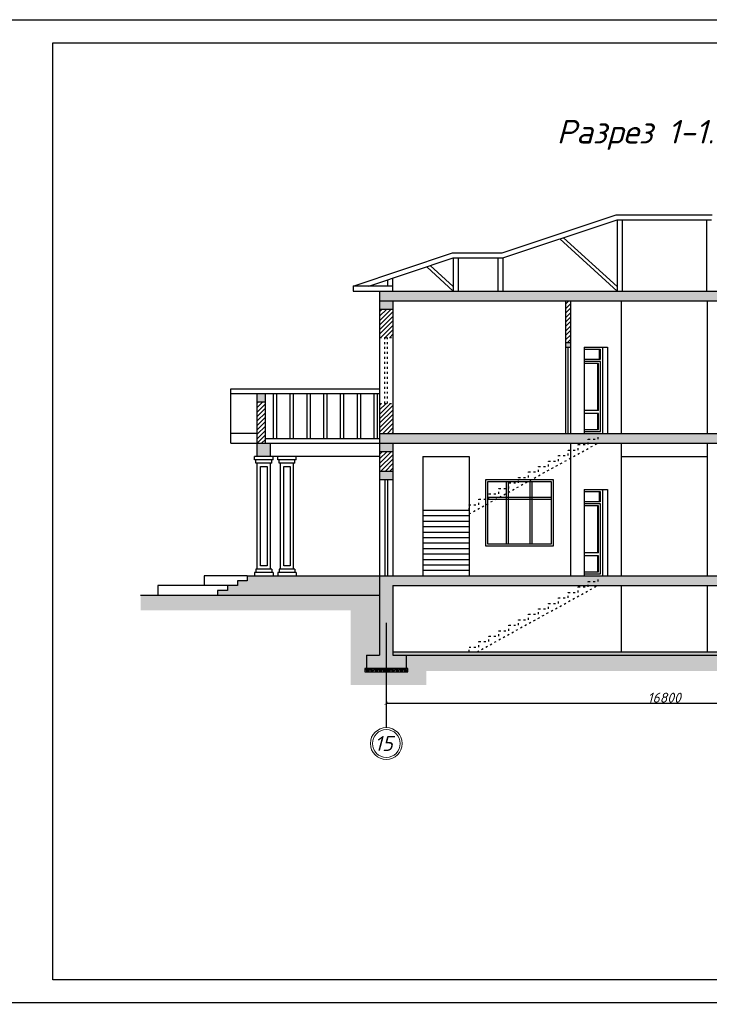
# Model space of a CAD drawing. Header units: millimetres. Extents: x 1112040 to 6903494, y -332921 to -150905.
# Tile 95 of 153: x 1715348 to 1736191, y -241982 to -212238. Entities that reach past the tile are written whole.
import ezdxf

# ---------------------------------------------------------------- set-up
doc = ezdxf.new("R2010")
doc.units = ezdxf.units.MM
doc.linetypes.add('ACAD_ISO03W100', pattern=[30, 12, -18])
doc.layers.add('os', color=253, linetype='Continuous')
doc.styles.get("Standard").update_dxf_attribs({"font": 'isocpeui.ttf'})
doc.styles.add('style1', font='isocpeui.ttf', dxfattribs={"height": 80})
doc.styles.add('Tahoma', font='tahoma.ttf')
doc.styles.add('ГОСТ 300', font='isocpeui.ttf', dxfattribs={"height": 250})
doc.dimstyles.get("Standard").update_dxf_attribs({"dimtxt": 300, "dimasz": 100, "dimexe": 50, "dimexo": 50, "dimgap": 20, "dimtad": 1, "dimdec": 0, "dimzin": 0, "dimdsep": 46, "dimtxsty": 'Standard', "dimblk": 'ARCHTICK', "dimcen": 20, "dimclrd": 1, "dimclre": 1, "dimclrt": 256, "dimadec": 0, "dimazin": 0, "dimtfac": 1, "dimtdec": 0, "dimtofl": 0, "dimtmove": 0, "dimatfit": 3, "dimldrblk": 'ARCHTICK', "dimfxl": 1, "dimtolj": 1, "dimtzin": 0, "dimarcsym": 0})

# ---------------------------------------------------------------- blocks, each defined once
blk = doc.blocks.new('_ArchTick')
at = {"color": 0, "linetype": 'ByBlock', "const_width": 0.15}
blk.add_lwpolyline([(-0.5, -0.5), (0.5, 0.5)], dxfattribs=at)
blk = doc.blocks.new('*D2089')
at = {"color": 1, "lineweight": -2, "transparency": 16777216}
for p, q in [((1726428, -232889), (1743228, -232889)), ((1726428, -232893), (1726428, -232939)), ((1743228, -232893), (1743228, -232939))]:
    blk.add_line(p, q, dxfattribs=at)
at = {"color": 1, "lineweight": -2, "transparency": 16777216, "xscale": 100, "yscale": 100, "zscale": 100, "rotation": 180}
blk.add_blockref('_ArchTick', (1726428, -232889), dxfattribs=at)
at = {"color": 1, "lineweight": -2, "transparency": 16777216, "xscale": 100, "yscale": 100, "zscale": 100}
blk.add_blockref('_ArchTick', (1743228, -232889), dxfattribs=at)
at = {"transparency": 16777216, "insert": (1734828, -232719), "char_height": 300, "attachment_point": 5}
blk.add_mtext('\\A1;16800', dxfattribs=at)
blk = doc.blocks.new('yhtnt')
at = {"ltscale": 100, "insert": (1805413, 98288), "char_height": 250, "width": 11326.72, "attachment_point": 1, "line_spacing_factor": 0.862598, "style": 'ГОСТ 300'}
blk.add_mtext("\\pi1966.0095;Toshkent viloyati, Qibray tumani, Ma'rifat MFY, \\P\\pi1357.77087;Qoramurt ko'chasida 50 o'rinli “Xospis” binosini qurish \\P\\pi2970.74435;(qo'shimcha ishlar va o'zgarishlar) ", dxfattribs=at)
at = {"ltscale": 100, "insert": (1811694, 95395), "char_height": 250, "width": 6095.63, "attachment_point": 1, "style": 'ГОСТ 300'}
blk.add_mtext('\\pi2772.81725;{\\fISOCPEUR|b0|i0|c204|p34;ООО \\P\\pi1972.81725;"MAX ACTIVE" \\P\\pi2185.31725;г. Ташкент}', dxfattribs=at)

msp = doc.modelspace()

# ---------------------------------------------------------------- hatches: boundary and pattern name
h = msp.add_hatch()
h.set_pattern_fill('AR-CONC', color=1, scale=2, style=0)
h.set_pattern_definition([(50, (1679369.25, -134295.87), (364.36934, -31.8782), [38.1, -419.1]), (355, (1679369.25, -134295.87), (-70.4857, 382.1133), [30.48, -335.28]), (100.451, (1679399.6, -134298.53), (293.885, 350.2334), [32.38, -356.18]), (46.1842, (1679369.25, -134194.27), (542.158, -84.0847), [57.15, -628.65]), (96.6356, (1679414.43, -134201.3), (474.8085, 494.851), [48.57, -534.27]), (351.184, (1679369.25, -134194.27), (474.8092, 494.8502), [45.72, -502.92]), (21, (1679420.05, -134219.67), (303.22976, -204.531), [38.1, -419.1]), (326, (1679420.05, -134219.67), (123.604, 368.3759), [30.48, -335.28]), (71.4514, (1679445.3, -134236.7), (426.833, 163.8457), [32.38, -356.18]), (37.5, (1679369.25, -134295.87), (6.1772, 169.11008), [0, -331.216, 0, -340.36, 0, -336.55]), (7.5, (1679369.25, -134295.87), (133.63933, 200.36115), [0, -194.056, 0, -323.596, 0, -128.27]), (327.5, (1679255.96, -134295.87), (271.18119, -11.45749), [0, -127, 0, -396.24, 0, -525.78]), (317.5, (1679205.16, -134295.87), (296.25836, 50.853), [0, -165.1, 0, -263.144, 0, -373.38])])
h.paths.add_polyline_path([(1743428, -229035), (1732828, -229035), (1732828, -229210), (1732528, -229210), (1732528, -229335), (1743028, -229335), (1743028, -231335), (1743428, -231335)])
h.paths.add_polyline_path([(1743828, -231435), (1743428, -231435), (1743428, -231335), (1743028, -231335), (1743028, -231435), (1742628, -231435), (1742628, -231835), (1743828, -231835)])
h.paths.add_polyline_path([(1748028, -229335), (1747728, -229335), (1747728, -229185), (1747428, -229185), (1747428, -229035), (1743428, -229035), (1743428, -229635), (1748328, -229635), (1748328, -229485), (1748028, -229485)])
h.paths.add_polyline_path([(1726228, -229035), (1722228, -229035), (1722228, -229185), (1721928, -229185), (1721928, -229335), (1721628, -229335), (1721628, -229485), (1721328, -229485), (1721328, -229635), (1726228, -229635)])
h.paths.add_polyline_path([(1726628, -229335), (1732528, -229335), (1732528, -229210), (1732828, -229210), (1732828, -229035), (1726228, -229035), (1726228, -231435), (1725828, -231435), (1725828, -231835), (1727028, -231835), (1727028, -231435), (1726628, -231435)])
h.paths.add_polyline_path([(1743028, -231335), (1726628, -231335), (1726628, -231435), (1743028, -231435)])
h.paths.add_polyline_path([(1732828, -224735), (1726228, -224735), (1726228, -225035), (1732528, -225035), (1732528, -224910), (1732828, -224910)])
h.paths.add_polyline_path([(1743428, -224735), (1732828, -224735), (1732828, -224910), (1732528, -224910), (1732528, -225035), (1743428, -225035)])
h.paths.add_polyline_path([(1743428, -220435), (1726228, -220435), (1726228, -220735), (1743428, -220735)])
h = msp.add_hatch()
h.set_pattern_fill('ANSI31', color=1, scale=30, style=0)
h.set_pattern_definition([(45, (1679369.25, -134295.87), (-67.35192, 67.35192), [])])
h.paths.add_polyline_path([(1743428, -225285), (1743028, -225285), (1743028, -225885), (1743428, -225885)])
h.paths.add_polyline_path([(1743428, -223835), (1743028, -223835), (1743028, -224735), (1743428, -224735)])
h.paths.add_polyline_path([(1743428, -220985), (1743028, -220985), (1743028, -221835), (1743428, -221835)])
h.paths.add_polyline_path([(1731993.7, -220735), (1731843.7, -220735), (1731843.7, -221985), (1731993.7, -221985)])
h.paths.add_polyline_path([(1726628, -220985), (1726228, -220985), (1726228, -221835), (1726628, -221835)])
h.paths.add_polyline_path([(1726628, -223835), (1726228, -223835), (1726228, -224735), (1726628, -224735)])
h.paths.add_polyline_path([(1726628, -225285), (1726228, -225285), (1726228, -225885), (1726628, -225885)])
h.paths.add_polyline_path([(1722778, -223785), (1722528, -223785), (1722528, -225035), (1722778, -225035)])
h.paths.add_polyline_path([(1747128, -223785), (1746878, -223785), (1746878, -224735), (1747128, -224735)])
h.paths.add_polyline_path([(1747128, -224735), (1746878, -224735), (1746878, -225035), (1747128, -225035)])
h = msp.add_hatch(color=256)
h.paths.add_polyline_path([(1743428, -225885), (1743028, -225885), (1743028, -226135), (1743428, -226135)])
h.paths.add_polyline_path([(1743428, -225035), (1743028, -225035), (1743028, -225285), (1743428, -225285)])
h.paths.add_polyline_path([(1743428, -220735), (1743028, -220735), (1743028, -220985), (1743428, -220985)])
h.paths.add_polyline_path([(1726628, -220735), (1726228, -220735), (1726228, -220985), (1726628, -220985)])
h.paths.add_polyline_path([(1731993.7, -221985), (1731843.7, -221985), (1731843.7, -222135), (1731993.7, -222135)])
h.paths.add_polyline_path([(1726628, -225035), (1726228, -225035), (1726228, -225285), (1726628, -225285)])
h.paths.add_polyline_path([(1726628, -225885), (1726228, -225885), (1726228, -226135), (1726628, -226135)])
h.paths.add_polyline_path([(1722778, -223535), (1722528, -223535), (1722528, -223785), (1722778, -223785)])
h.paths.add_polyline_path([(1747128, -223535), (1746878, -223535), (1746878, -223785), (1747128, -223785)])
h = msp.add_hatch()
h.set_pattern_fill('ANSI31', color=6, scale=160, angle=45, style=0)
h.set_pattern_definition([(90, (1723524.93, -190882.34), (-508, 9e-14), [])])
h.paths.add_polyline_path([(1726128, -223535), (1722678, -223535), (1722678, -224885), (1726128, -224885)])
h.paths.add_polyline_path([(1746778, -223535), (1743328, -223535), (1743328, -224885), (1746778, -224885)])
h = msp.add_hatch()
h.set_pattern_fill('ANSI31', color=6, scale=160, angle=45, style=0)
h.set_pattern_definition([(90, (1723624.93, -190882.34), (-508, 9e-14), [])])
h.paths.add_polyline_path([(1722778, -223535), (1722778, -224885), (1726228, -224885), (1726228, -223535)])
h.paths.add_polyline_path([(1743428, -223535), (1743428, -224885), (1746878, -224885), (1746878, -223535)])
h = msp.add_hatch(color=256)
h.paths.add_polyline_path([(1747128, -225035), (1746728, -225035), (1746728, -225535), (1747128, -225535)])
h.paths.add_polyline_path([(1722928, -225035), (1722528, -225035), (1722528, -225435), (1722928, -225435)])
h = msp.add_hatch()
h.set_pattern_fill('EARTH', color=1, scale=40, angle=45, style=0)
h.set_pattern_definition([(45, (1679369.25, -134295.87), (3e-14, 359.21024), [254, -254]), (45, (1679301.9, -134228.52), (3e-14, 359.21024), [254, -254]), (45, (1679234.54, -134161.17), (3e-14, 359.21024), [254, -254]), (135, (1679234.54, -134116.26), (-359.21024, 3e-14), [254, -254]), (135, (1679301.9, -134048.9), (-359.21024, 3e-14), [254, -254]), (135, (1679369.25, -133981.56), (-359.21024, 3e-14), [254, -254])])
h.paths.add_polyline_path([(1744342.6, -230070.1), (1750653.1, -230070.1), (1750653.1, -229635), (1743428, -229635), (1743428, -231335), (1744342.6, -231335)])
h.paths.add_polyline_path([(1744342.6, -231335), (1743428, -231335), (1743428, -231435), (1743828, -231435), (1743828, -231835), (1743878, -231835), (1744342.6, -231835)], flags=17)
h.paths.add_polyline_path([(1744342.6, -231835), (1743878, -231835), (1743878, -231935), (1742578, -231935), (1742578, -231835), (1742628, -231835), (1742628, -231435), (1727028, -231435), (1727028, -231835), (1727078, -231835), (1727078, -231935), (1725778, -231935), (1725778, -231835), (1725828, -231835), (1725828, -231435), (1726228, -231435), (1726228, -229635), (1719003, -229635), (1719003, -230075.5), (1725349.5, -230075.5), (1725349.5, -232333.4), (1727635.7, -232333.4), (1727635.7, -231909.7), (1742086.8, -231909.7), (1742086.8, -232334.6), (1744342.6, -232334.6)])
h = msp.add_hatch()
h.set_pattern_fill('GRAVEL', color=1, scale=5, style=0)
h.set_pattern_definition([(228.0128, (1651185.78, -186911.568), (-1016.0008633, -1143.0014045), [17.08605, -1691.525]), (184.9697, (1651174.3496, -186924.268), (1524.0024653, 126.99910377), [29.32025, -2902.7]), (132.5104, (1651145.1396, -186926.808), (1269.9990759, -1397.0013646), [20.6741, -2046.735]), (267.2737, (1651095.6096, -186958.558), (126.99944854, 2539.99918267), [26.70025, -2643.32]), (292.8337, (1651094.3396, -186985.228), (-635.00180278, 1524.0008665), [26.1817, -2591.99]), (357.2737, (1651104.4996, -187009.358), (-2539.99918267, 126.99944854), [26.70025, -2643.32]), (37.6942, (1651131.1696, -187010.6283), (-1651.00104306, -1269.99886785), [35.3097, -3495.655]), (72.2553, (1651159.1096, -186989.0383), (889.00177827, 2794.0008103), [33.336, -3300.265]), (121.4296, (1651169.2696, -186957.288), (-1016.00026176, 1650.998058), [26.79065, -2652.275]), (175.2364, (1651155.3, -186934.428), (1396.9989027, -126.9988081), [30.58565, -1498.695]), (222.3974, (1651124.8196, -186931.8883), (-1524.00004586, -1396.99818253), [39.5539, -3915.84]), (138.8141, (1651221.34, -186959.828), (-888.9994337, 761.9988279), [13.50025, -1336.53]), (171.4692, (1651211.1796, -186950.938), (1650.9974798, -254.00064), [25.6841, -2542.73]), (225, (1651185.78, -186947.13), (-2e-14, -126.99991), [17.96045, -161.6445]), (203.1986, (1651176.89, -186931.888), (635.0021413, 254.0011137), [9.67205, -957.53]), (291.8014, (1651168, -186935.698), (-127.000089, 381.0002454), [13.6783, -670.24]), (30.9638, (1651173.08, -186948.398), (380.999598, 254.000198), [22.216, -718.315]), (161.5651, (1651192.13, -186936.97), (254.000116, -126.999811), [16.06435, -385.545]), (16.3895, (1651094.3396, -186935.698), (1270.0007007, 380.9992075), [22.5044, -2227.94]), (70.3462, (1651115.93, -186929.348), (-507.9985844, -1396.9980244), [18.87995, -1869.11]), (293.1986, (1651192.13, -186911.568), (-254.0011137, 635.0021413), [19.344, -947.86]), (343.6105, (1651199.7496, -186929.348), (-1270.0007007, 380.9992075), [22.5044, -2227.94]), (339.444, (1651094.34, -187014.438), (-635.0007882, 253.9996918), [21.70175, -1063.385]), (294.7751, (1651114.66, -187022.058), (-634.9985202, 1396.9993513), [18.1836, -1800.18]), (66.8014, (1651193.4, -187038.568), (254.0011137, 635.0021413), [19.344, -947.86]), (17.354, (1651201.0196, -187020.788), (-1651.0000891, -507.9992338), [21.28915, -2107.62]), (69.444, (1651131.17, -187038.568), (-253.9996918, -635.0007882), [10.8509, -1074.24]), (101.3099, (1651185.78, -187038.568), (-126.999373, 507.998373), [6.47575, -641.1]), (165.9638, (1651184.51, -187032.218), (381.000268, -126.99978), [26.1817, -497.4525]), (186.009, (1651159.1096, -187025.868), (1269.9981272, 126.99970343), [24.26335, -2402.07]), (303.6901, (1651173.08, -186959.83), (-127.000044, 253.999755), [18.3162, -439.589]), (353.1572, (1651183.2396, -186975.068), (2159.00089283, -254.00113758), [31.97785, -3165.8]), (60.9454, (1651214.99, -186978.878), (-507.9988183, -888.9978805), [13.0754, -1294.47]), (90, (1651221.34, -186967.45), (-127, 127), [7.62, -119.38]), (120.2564, (1651156.57, -187022.058), (507.9989233, -888.9995516), [17.64335, -1746.695]), (48.0128, (1651147.68, -187006.818), (1016.0008633, 1143.0014045), [34.17215, -1674.44]), (0, (1651170.54, -186981.42), (127, 127), [33.02, -93.98]), (325.3048, (1651203.5596, -186981.418), (-1269.99779955, 889.0000845), [20.0805, -1987.965]), (254.0546, (1651220.07, -186992.848), (-127.000324, -508.00121), [18.49145, -906.085]), (207.646, (1651214.9896, -187010.628), (-2412.99915245, -1270.00079874), [30.10725, -2980.625]), (175.4261, (1651188.3196, -187024.598), (-1651.00038024, 126.99938556), [31.85145, -3153.29]), (175.4261, (1651188.3196, -187024.598), (-1651.00038024, 126.99938556), [31.85145, -3153.29])])
h.paths.add_polyline_path([(1725778, -231935), (1727078, -231935), (1727078, -231835), (1725778, -231835)])

# ---------------------------------------------------------------- linework, layer by layer
at = {"lineweight": 30}
for p, q in [((1729928, -219285), (1733378, -218135)), ((1733378, -218135), (1736278, -218135)), ((1725428, -220285), (1728428, -219285)), ((1728428, -219285), (1729928, -219285)), ((1725428, -220285), (1725428, -220435)), ((1725428, -220435), (1744228, -220435)), ((1726228, -220435), (1726228, -226135)), ((1726228, -220735), (1743428, -220735)), ((1726228, -220985), (1726628, -220985)), ((1726628, -220735), (1726628, -224735)), ((1731843.7, -220735), (1731843.7, -222135)), ((1731993.7, -220735), (1731993.7, -222135)), ((1731843.7, -221985), (1731993.7, -221985)), ((1731843.7, -222135), (1731993.7, -222135)), ((1721728, -223385), (1726228, -223385)), ((1721728, -223535), (1721728, -223385)), ((1721728, -223535), (1726228, -223535)), ((1722528, -225435), (1722528, -223535)), ((1722778, -225035), (1722778, -223535)), ((1722528, -223785), (1722778, -223785)), ((1726228, -224735), (1743428, -224735)), ((1722528, -225035), (1747128, -225035)), ((1722778, -224885), (1726228, -224885)), ((1726628, -225035), (1726628, -226135)), ((1726228, -225285), (1726628, -225285)), ((1726628, -225885), (1726228, -225885)), ((1726628, -226135), (1726228, -226135)), ((1722228, -229185), (1721928, -229185)), ((1721928, -229185), (1721928, -229335)), ((1722228, -229035), (1747428, -229035)), ((1722228, -229035), (1722228, -229185)), ((1726228, -229035), (1726228, -231435)), ((1721628, -229485), (1721328, -229485)), ((1721328, -229485), (1721328, -229635)), ((1721928, -229335), (1721628, -229335)), ((1721628, -229335), (1721628, -229485)), ((1726628, -229335), (1743028, -229335)), ((1726628, -229335), (1726628, -231435)), ((1726228, -229635), (1719003, -229635)), ((1726628, -231335), (1743028, -231335)), ((1725828, -231435), (1726228, -231435)), ((1725828, -231435), (1725828, -231835)), ((1726628, -231435), (1743028, -231435)), ((1727028, -231435), (1727028, -231835)), ((1725828, -231835), (1727028, -231835))]:
    msp.add_line(p, q, dxfattribs=at)
for p, q in [((1729952.3, -219435), (1733402.3, -218285)), ((1733402.3, -218285), (1736253.7, -218285)), ((1733402.3, -218285), (1733402.3, -220435)), ((1733552.3, -218285), (1733552.3, -220435)), ((1736103.7, -218285), (1736103.7, -220435)), ((1733402.3, -220435), (1731677.3, -218860)), ((1733402.3, -220299.6), (1731786, -218823.8)), ((1725902.3, -220285), (1728452.3, -219435)), ((1728452.3, -219435), (1729952.3, -219435)), ((1728452.3, -219435), (1728452.3, -220435)), ((1728602.3, -219435), (1728602.3, -220435)), ((1729802.3, -219435), (1729802.3, -220435)), ((1729952.3, -219435), (1729952.3, -220435)), ((1728452.3, -220435), (1727650, -219702.4)), ((1728452.3, -220299.6), (1727758.7, -219666.2)), ((1726478, -220285), (1726478, -220093.1)), ((1726628, -220435), (1726628, -220043.1)), ((1726628, -220285), (1725428, -220285)), ((1733528, -220735), (1733528, -224735)), ((1736128, -220735), (1736128, -224735)), ((1731843.7, -222124.7), (1731843.7, -224735)), ((1731918.7, -222135), (1731918.7, -224735)), ((1731993.7, -222135), (1731993.7, -224735)), ((1732407.3, -222135), (1732407.3, -224735)), ((1732407.3, -222135), (1733114.4, -222135)), ((1732964.4, -222135), (1732964.4, -224735)), ((1733114.4, -222135), (1733114.4, -224735)), ((1732875.3, -222505.5), (1732875.3, -222195.2)), ((1732822.2, -224047.6), (1732822.2, -222627.3)), ((1721728, -225035), (1721728, -223535)), ((1732822.2, -224615), (1732822.2, -224132.7)), ((1722528, -224735), (1721728, -224735)), ((1721728, -225035), (1722528, -225035)), ((1722928, -225435), (1722928, -225035)), ((1731993.7, -225035), (1731993.7, -229035)), ((1733528, -225035), (1733528, -229035)), ((1736128, -225035), (1736128, -229035)), ((1726228, -225435), (1722448, -225435)), ((1722448, -225535), (1722448, -225435)), ((1723008, -225535), (1723008, -225435)), ((1723148, -225535), (1723148, -225435)), ((1723708, -225535), (1723708, -225435)), ((1727528, -225435), (1727528, -229035)), ((1727528, -225435), (1728928, -225435)), ((1728928, -225435), (1728928, -229035)), ((1733528, -225435), (1736128, -225435)), ((1723008, -225535), (1722448, -225535)), ((1722488, -225635), (1722488, -225535)), ((1722968, -225635), (1722488, -225635)), ((1722528, -228835), (1722528, -225635)), ((1722928, -228835), (1722928, -225635)), ((1722968, -225635), (1722968, -225535)), ((1723708, -225535), (1723148, -225535)), ((1723188, -225635), (1723188, -225535)), ((1723668, -225635), (1723188, -225635)), ((1723228, -228835), (1723228, -225635)), ((1723628, -228835), (1723628, -225635)), ((1723668, -225635), (1723668, -225535)), ((1730065, -228075), (1730065, -226195)), ((1730125, -228075), (1730125, -226195)), ((1730781, -228075), (1730781, -226195)), ((1730841, -228075), (1730841, -226195)), ((1732407.3, -226435), (1732407.3, -229035)), ((1732407.3, -226435), (1733114.4, -226435)), ((1732875.3, -226805.5), (1732875.3, -226495.2)), ((1732964.4, -226435), (1732964.4, -229035)), ((1733114.4, -226435), (1733114.4, -229035)), ((1729488, -226660.6), (1731418, -226660.6)), ((1729488, -226720.6), (1731418, -226720.6)), ((1732822.2, -228347.6), (1732822.2, -226927.3)), ((1727528, -227055), (1728928, -227055)), ((1727528, -227220), (1728928, -227220)), ((1727528, -227385), (1728928, -227385)), ((1727528, -227550), (1728928, -227550)), ((1727528, -227715), (1728928, -227715)), ((1727528, -227880), (1728928, -227880)), ((1727528, -228045), (1728928, -228045)), ((1727528, -228210), (1728928, -228210)), ((1727528, -228375), (1728928, -228375)), ((1732822.2, -228915), (1732822.2, -228432.7)), ((1727528, -228540), (1728928, -228540)), ((1727528, -228705), (1728928, -228705)), ((1723008, -228935), (1722448, -228935)), ((1722448, -228935), (1722448, -229035)), ((1722968, -228835), (1722488, -228835)), ((1722488, -228835), (1722488, -228935)), ((1722968, -228835), (1722968, -228935)), ((1723008, -228935), (1723008, -229035)), ((1723708, -228935), (1723148, -228935)), ((1723148, -228935), (1723148, -229035)), ((1723668, -228835), (1723188, -228835)), ((1723188, -228835), (1723188, -228935)), ((1723668, -228835), (1723668, -228935)), ((1723708, -228935), (1723708, -229035)), ((1727528, -228870), (1728928, -228870)), ((1720928, -229035), (1720928, -229335)), ((1722228, -229035), (1720928, -229035)), ((1719528, -229335), (1719528, -229635)), ((1721628, -229335), (1719528, -229335)), ((1733528, -229335), (1733528, -231335)), ((1736128, -229335), (1736128, -231335))]:
    msp.add_line(p, q)
at = {"color": 1, "linetype": 'ACAD_ISO03W100', "ltscale": 5}
for p, q in [((1726228, -221835), (1726628, -221835)), ((1726388, -223835), (1726388, -221835)), ((1726468, -223835), (1726468, -221835)), ((1726228, -223835), (1726628, -223835)), ((1728928, -227169.1), (1732808.2, -225035)), ((1729171.9, -231335), (1732808.2, -229335))]:
    msp.add_line(p, q, dxfattribs=at)
at = {"color": 1}
for p, q in [((1726228, -226135), (1726228, -229035)), ((1726388, -226135), (1726388, -229035)), ((1726468, -226135), (1726468, -229035)), ((1726628, -226135), (1726628, -229035))]:
    msp.add_line(p, q, dxfattribs=at)
for points in [[(1714348.4, -241937.9), (1714348.4, -212237.9), (1756348.4, -212237.9), (1756348.4, -241937.9), (1714348.4, -241937.9)], [(1732407.3, -222195.2), (1732889.9, -222195.2), (1732889.9, -222505.5)], [(1732889.9, -222505.5), (1732407.3, -222505.5)], [(1732407.3, -224675), (1732904.9, -224675), (1732904.9, -222567.3), (1732407.3, -222567.3)], [(1732844.9, -224047.6), (1732844.9, -222627.3), (1732407.3, -222627.3)], [(1732844.9, -224047.6), (1732407.3, -224047.6)], [(1732844.9, -224132.7), (1732407.3, -224132.7)], [(1732407.3, -224615), (1732844.9, -224615), (1732844.9, -224132.7)], [(1732407.3, -226495.2), (1732889.9, -226495.2), (1732889.9, -226805.5)], [(1732889.9, -226805.5), (1732407.3, -226805.5)], [(1732407.3, -228975), (1732904.9, -228975), (1732904.9, -226867.3), (1732407.3, -226867.3)], [(1732844.9, -228347.6), (1732844.9, -226927.3), (1732407.3, -226927.3)], [(1732844.9, -228347.6), (1732407.3, -228347.6)], [(1732844.9, -228432.7), (1732407.3, -228432.7)], [(1732407.3, -228915), (1732844.9, -228915), (1732844.9, -228432.7)]]:
    msp.add_lwpolyline(points)
for points in [[(1716348.4, -241237.9), (1716348.4, -212937.9), (1755648.4, -212937.9), (1755648.4, -241237.9)], [(1722628, -225735), (1722828, -225735), (1722828, -228735), (1722628, -228735)], [(1723328, -225735), (1723528, -225735), (1723528, -228735), (1723328, -228735)], [(1731478, -226135), (1729428, -226135), (1729428, -228135), (1731478, -228135)], [(1731418, -226195), (1729488, -226195), (1729488, -228075), (1731418, -228075)], [(1725778, -231935), (1727078, -231935), (1727078, -231835), (1725778, -231835)]]:
    msp.add_lwpolyline(points, close=True)
at = {"color": 1, "linetype": 'ACAD_ISO03W100', "ltscale": 5}
for points in [[(1732528, -225075), (1732528, -224910), (1732828, -224910), (1732828, -224735)], [(1731928, -225405), (1731928, -225240), (1732228, -225240), (1732228, -225075), (1732528, -225075)], [(1731328, -225735), (1731328, -225570), (1731628, -225570), (1731628, -225405), (1731928, -225405)], [(1730728, -226065), (1730728, -225900), (1731028, -225900), (1731028, -225735), (1731328, -225735)], [(1730128, -226395), (1730128, -226230), (1730428, -226230), (1730428, -226065), (1730728, -226065)], [(1729528, -226725), (1729528, -226560), (1729828, -226560), (1729828, -226395), (1730128, -226395)], [(1728928, -227055), (1728928, -226890), (1729228, -226890), (1729228, -226725), (1729528, -226725)], [(1732528, -229375), (1732528, -229210), (1732828, -229210), (1732828, -229035)], [(1731928, -229705), (1731928, -229540), (1732228, -229540), (1732228, -229375), (1732528, -229375)], [(1731328, -230035), (1731328, -229870), (1731628, -229870), (1731628, -229705), (1731928, -229705)], [(1730728, -230365), (1730728, -230200), (1731028, -230200), (1731028, -230035), (1731328, -230035)], [(1730128, -230695), (1730128, -230530), (1730428, -230530), (1730428, -230365), (1730728, -230365)], [(1729528, -231025), (1729528, -230860), (1729828, -230860), (1729828, -230695), (1730128, -230695)], [(1728928, -231335), (1728928, -231190), (1729228, -231190), (1729228, -231025), (1729528, -231025)]]:
    msp.add_lwpolyline(points, dxfattribs=at)
at = {"layer": 'os'}
msp.add_line((1726428, -230454.3), (1726428, -233623.5), dxfattribs=at)
at = {"layer": 'os', "color": 0, "lineweight": 0}
for radius in [480, 420]:
    msp.add_circle((1726428, -234103.5), radius, dxfattribs=at)

# ---------------------------------------------------------------- block references
for p in [(-460477.3, -335255.6), (-341377.3, -335455.6), (-222477.3, -335455.6), (-103577.3, -335455.6)]:
    msp.add_blockref('yhtnt', p)

# ---------------------------------------------------------------- texts
at = {"style": 'style1'}
msp.add_text('Разрез 1-1.', height=712.029, dxfattribs=at).set_placement((1731579.5, -215978.4))
at = {"ltscale": 50}
msp.add_text('15', height=450, dxfattribs=at).set_placement((1726071.2, -234327.9))
at = {"ltscale": 100, "insert": (1278866.5, -225091.9), "char_height": 812.25, "width": 30724.842, "attachment_point": 1, "line_spacing_factor": 0.862598}
msp.add_mtext("\\pi677.61802;Toshkent viloyati, Qibray tumani, Ma'rifat MFY, Qoramurt \\P\\pi3956.15439;ko'chasida 50 o'rinli “Xospis” binosini qurish \\P\\pi6614.11944;(qo'shimcha ishlar va o'zgarishlar) ", dxfattribs=at)
at = {"ltscale": 100, "insert": (1503585.3, -236198.2), "char_height": 420, "width": 5707.436, "attachment_point": 1, "style": 'Tahoma'}
msp.add_mtext('\\pi530.97187;Марка \\P\\pi797.84688;Поз. ', dxfattribs=at)

# ---------------------------------------------------------------- dimensions: what is measured, and where the dimension line sits
dim = msp.add_linear_dim(base=(1743228, -232889.2), p1=(1726428, -232843.3), p2=(1743228, -232843.3), dimstyle='Standard')
dim.commit()
dim.dimension.update_dxf_attribs({"geometry": '*D2089', "text_midpoint": (1734828, -232719.2)})

doc.saveas('drawing.dxf')
